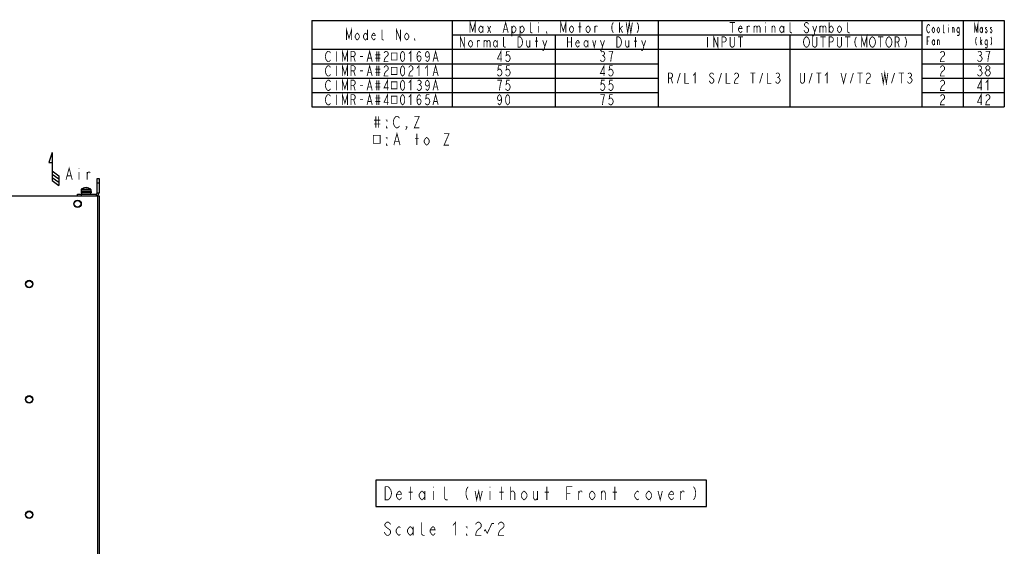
# Model space of a CAD drawing. Extents: x 28 to 410, y 33 to 287.
# Tile 35 of 35: x 171 to 410, y 159 to 287. Entities that reach past the tile are written whole.
import ezdxf

# ---------------------------------------------------------------- set-up
doc = ezdxf.new("R2010")
doc.units = 0
doc.header["$LTSCALE"] = 23.1
doc.layers.get('0').update_dxf_attribs({"linetype": 'CONTINUOUS'})
doc.layers.add('ALL_CURVE', color=7, linetype='CONTINUOUS')
doc.layers.add('ALL_NOTE', color=7, linetype='CONTINUOUS')

# ---------------------------------------------------------------- blocks, each defined once
blk = doc.blocks.new('ARROW_AIR_BL0', base_point=(179.17, 250.72))
at = {"color": 7, "linetype": 'CONTINUOUS'}
for p, q in [((178.77, 254.72), (177.97, 252.32)), ((178.77, 254.72), (178.77, 247.92)), ((177.97, 252.32), (178.77, 252.32)), ((178.77, 250.32), (180.37, 249.12)), ((178.77, 249.52), (180.37, 248.32)), ((178.77, 248.72), (180.37, 247.52)), ((180.37, 249.12), (180.37, 246.72)), ((178.77, 247.92), (180.37, 246.72))]:
    blk.add_line(p, q, dxfattribs=at)

msp = doc.modelspace()

# ---------------------------------------------------------------- linework, layer by layer
at = {"color": 2, "linetype": 'CONTINUOUS'}
for p, q in [((241.797, 286.805), (409.797, 286.805)), ((241.797, 286.805), (241.797, 265.805)), ((275.797, 286.805), (275.797, 265.805)), ((325.797, 286.805), (325.797, 265.805)), ((389.797, 286.805), (389.797, 265.805)), ((399.797, 286.805), (399.797, 265.805)), ((409.797, 286.805), (409.797, 265.805)), ((275.797, 283.305), (389.797, 283.305)), ((300.797, 283.305), (300.797, 265.805)), ((357.797, 283.305), (357.797, 265.805)), ((241.797, 279.805), (409.797, 279.805)), ((241.797, 276.305), (325.797, 276.305)), ((389.797, 276.305), (409.797, 276.305)), ((241.797, 272.805), (325.797, 272.805)), ((389.797, 272.805), (409.797, 272.805)), ((241.797, 269.305), (325.797, 269.305)), ((389.797, 269.305), (409.797, 269.305)), ((241.797, 265.805), (409.797, 265.805))]:
    msp.add_line(p, q, dxfattribs=at)
at = {"color": 7, "linetype": 'CONTINUOUS'}
for p, q in [((189.704, 244.972), (189.704, 248.412)), ((189.704, 248.412), (190.164, 248.412)), ((189.704, 247.412), (190.164, 247.412)), ((184.904, 244.212), (184.904, 244.672)), ((184.904, 244.672), (189.404, 244.672)), ((185.764, 245.292), (185.764, 244.992)), ((188.204, 245.292), (185.764, 245.292)), ((188.204, 244.992), (185.764, 244.992)), ((185.784, 245.802), (185.784, 245.292)), ((185.784, 245.802), (188.184, 245.802)), ((185.793, 245.818), (188.176, 245.818)), ((185.884, 244.992), (185.884, 244.672)), ((185.904, 244.212), (185.904, 244.672)), ((188.084, 244.992), (188.084, 244.672)), ((188.184, 245.802), (188.184, 245.292)), ((188.204, 245.292), (188.204, 244.992)), ((189.404, 244.672), (189.404, 244.212)), ((189.704, 244.972), (190.164, 244.972))]:
    msp.add_line(p, q, dxfattribs=at)
at = {"color": 3, "linetype": 'CONTINUOUS'}
for p, q in [((190.164, 248.412), (190.164, 244.972)), ((168.644, 244.212), (190.164, 244.212)), ((189.744, 244.212), (189.744, 142.612)), ((190.164, 244.212), (190.164, 142.612))]:
    msp.add_line(p, q, dxfattribs=at)
at = {"color": 2, "linetype": 'CONTINUOUS', "const_width": 0.2}
for points in [[(280.172, 283.805), (280.172, 286.305), (280.797, 284.222), (281.422, 286.305), (281.422, 283.805)], [(288.172, 283.805), (288.797, 286.305), (289.422, 283.805)], [(302.172, 283.805), (302.172, 286.305), (302.797, 284.222), (303.422, 286.305), (303.422, 283.805)], [(318.047, 286.305), (318.422, 283.805), (318.797, 286.305), (319.172, 283.805), (319.547, 286.305)], [(402.622, 283.805), (402.622, 285.805), (402.997, 284.139), (403.372, 285.805), (403.372, 283.805)], [(250.172, 282.055), (250.172, 284.555), (250.797, 282.472), (251.422, 284.555), (251.422, 282.055)], [(255.297, 284.555), (255.297, 282.055)], [(259.297, 282.055), (259.047, 282.055), (258.797, 282.264), (258.797, 284.555)], [(262.297, 282.055), (262.297, 284.555), (263.297, 282.055), (263.297, 284.555)], [(283.297, 284.43), (283.047, 284.014), (282.797, 283.805), (282.547, 284.014), (282.297, 284.43), (282.297, 284.847), (282.547, 285.264), (282.797, 285.472), (283.047, 285.264), (283.297, 284.847)], [(283.297, 285.472), (283.297, 283.805)], [(284.422, 285.472), (285.172, 283.805)], [(284.422, 283.805), (285.172, 285.472)], [(288.422, 284.639), (289.172, 284.639)], [(290.297, 284.847), (290.547, 285.264), (290.797, 285.472), (291.047, 285.264), (291.297, 284.847), (291.297, 284.43), (291.047, 284.014), (290.797, 283.805), (290.547, 283.805), (290.297, 284.43)], [(290.297, 285.472), (290.297, 282.972)], [(292.297, 284.847), (292.547, 285.264), (292.797, 285.472), (293.047, 285.264), (293.297, 284.847), (293.297, 284.43), (293.047, 284.014), (292.797, 283.805), (292.547, 283.805), (292.297, 284.43)], [(292.297, 285.472), (292.297, 282.972)], [(295.297, 283.805), (295.047, 283.805), (294.797, 284.014), (294.797, 286.305)], [(296.797, 286.305), (296.797, 286.097)], [(296.797, 285.472), (296.797, 283.805)], [(298.797, 283.805), (298.672, 283.805), (298.672, 284.014), (298.797, 283.805)], [(305.297, 284.43), (305.047, 284.014), (304.797, 283.805), (304.547, 284.014), (304.297, 284.43), (304.297, 284.847), (304.547, 285.264), (304.797, 285.472), (305.047, 285.264), (305.297, 284.847), (305.297, 284.43)], [(306.422, 285.264), (307.172, 285.264)], [(306.797, 283.805), (306.797, 286.305)], [(309.297, 284.43), (309.047, 284.014), (308.797, 283.805), (308.547, 284.014), (308.297, 284.43), (308.297, 284.847), (308.547, 285.264), (308.797, 285.472), (309.047, 285.264), (309.297, 284.847), (309.297, 284.43)], [(310.422, 283.805), (310.422, 285.472)], [(310.422, 285.055), (310.672, 285.472), (310.922, 285.472), (311.047, 285.264)], [(314.922, 286.305), (314.672, 285.889), (314.547, 285.264), (314.547, 284.847), (314.672, 284.222), (314.922, 283.805)], [(316.422, 283.805), (316.422, 286.305)], [(316.422, 284.639), (317.172, 285.472)], [(316.672, 284.847), (317.172, 283.805)], [(320.672, 286.305), (320.922, 285.889), (321.047, 285.264), (321.047, 284.847), (320.922, 284.222), (320.672, 283.805)], [(343.172, 286.305), (344.422, 286.305)], [(343.797, 286.305), (343.797, 283.805)], [(346.172, 284.222), (346.047, 284.014), (345.797, 283.805), (345.547, 284.014), (345.297, 284.43), (345.297, 284.847), (345.547, 285.264), (345.797, 285.472), (346.047, 285.264), (346.172, 284.847), (345.297, 284.847)], [(347.422, 283.805), (347.422, 285.472)], [(347.422, 285.055), (347.672, 285.472), (347.922, 285.472), (348.047, 285.264)], [(349.047, 285.472), (349.047, 283.805)], [(349.047, 285.055), (349.297, 285.472), (349.547, 285.472), (349.797, 285.055), (349.797, 283.805)], [(349.797, 285.055), (350.047, 285.472), (350.297, 285.472), (350.547, 285.055), (350.547, 283.805)], [(351.797, 286.305), (351.797, 286.097)], [(351.797, 285.472), (351.797, 283.805)], [(353.422, 283.805), (353.422, 285.472)], [(353.422, 285.055), (353.672, 285.472), (353.922, 285.472), (354.172, 285.055), (354.172, 283.805)], [(356.297, 284.43), (356.047, 284.014), (355.797, 283.805), (355.547, 284.014), (355.297, 284.43), (355.297, 284.847), (355.547, 285.264), (355.797, 285.472), (356.047, 285.264), (356.297, 284.847)], [(356.297, 285.472), (356.297, 283.805)], [(358.297, 283.805), (358.047, 283.805), (357.797, 284.014), (357.797, 286.305)], [(362.297, 285.889), (362.172, 286.097), (361.922, 286.305), (361.672, 286.305), (361.422, 286.097), (361.297, 285.889), (361.297, 285.68), (361.422, 285.472), (361.672, 285.264), (361.922, 285.055), (362.172, 284.847), (362.297, 284.639), (362.297, 284.222), (362.172, 284.014), (361.922, 283.805), (361.672, 283.805), (361.422, 284.014), (361.297, 284.222), (361.172, 284.43)], [(363.297, 285.472), (363.797, 284.014), (363.672, 283.389), (363.422, 282.972), (363.172, 282.972)], [(363.797, 284.014), (364.297, 285.472)], [(365.047, 285.472), (365.047, 283.805)], [(365.047, 285.055), (365.297, 285.472), (365.547, 285.472), (365.797, 285.055), (365.797, 283.805)], [(365.797, 285.055), (366.047, 285.472), (366.297, 285.472), (366.547, 285.055), (366.547, 283.805)], [(367.297, 286.305), (367.297, 283.805)], [(367.297, 284.847), (367.547, 285.264), (367.797, 285.472), (368.047, 285.264), (368.297, 284.847), (368.297, 284.43), (368.047, 284.014), (367.797, 283.805), (367.547, 284.014), (367.297, 284.43)], [(370.297, 284.43), (370.047, 284.014), (369.797, 283.805), (369.547, 284.014), (369.297, 284.43), (369.297, 284.847), (369.547, 285.264), (369.797, 285.472), (370.047, 285.264), (370.297, 284.847), (370.297, 284.43)], [(372.297, 283.805), (372.047, 283.805), (371.797, 284.014), (371.797, 286.305)], [(391.697, 284.139), (391.622, 283.972), (391.472, 283.805), (391.322, 283.805), (391.172, 283.972), (391.097, 284.139), (391.022, 284.305), (390.947, 284.805), (391.022, 285.305), (391.097, 285.472), (391.172, 285.639), (391.322, 285.805), (391.472, 285.805), (391.622, 285.639), (391.697, 285.472)], [(392.897, 284.305), (392.747, 283.972), (392.597, 283.805), (392.447, 283.972), (392.297, 284.305), (392.297, 284.639), (392.447, 284.972), (392.597, 285.139), (392.747, 284.972), (392.897, 284.639), (392.897, 284.305)], [(394.097, 284.305), (393.947, 283.972), (393.797, 283.805), (393.647, 283.972), (393.497, 284.305), (393.497, 284.639), (393.647, 284.972), (393.797, 285.139), (393.947, 284.972), (394.097, 284.639), (394.097, 284.305)], [(395.297, 283.805), (395.147, 283.805), (394.997, 283.972), (394.997, 285.805)], [(396.197, 285.805), (396.197, 285.639)], [(396.197, 285.139), (396.197, 283.805)], [(397.172, 283.805), (397.172, 285.139)], [(397.172, 284.805), (397.322, 285.139), (397.472, 285.139), (397.622, 284.805), (397.622, 283.805)], [(398.897, 284.305), (398.747, 283.972), (398.597, 283.805), (398.447, 283.972), (398.297, 284.305), (398.297, 284.639), (398.447, 284.972), (398.597, 285.139), (398.747, 284.972), (398.897, 284.639)], [(398.897, 285.139), (398.897, 283.639), (398.822, 283.305), (398.747, 283.139), (398.447, 283.139), (398.372, 283.305)], [(404.497, 284.305), (404.347, 283.972), (404.197, 283.805), (404.047, 283.972), (403.897, 284.305), (403.897, 284.639), (404.047, 284.972), (404.197, 285.139), (404.347, 284.972), (404.497, 284.639)], [(404.497, 285.139), (404.497, 283.805)], [(405.547, 284.972), (405.472, 285.139), (405.322, 285.139), (405.247, 284.972), (405.247, 284.805), (405.397, 284.639), (405.547, 284.472), (405.622, 284.305), (405.622, 284.139), (405.547, 283.972), (405.472, 283.805), (405.322, 283.805), (405.247, 283.972), (405.172, 284.139)], [(406.747, 284.972), (406.672, 285.139), (406.522, 285.139), (406.447, 284.972), (406.447, 284.805), (406.597, 284.639), (406.747, 284.472), (406.822, 284.305), (406.822, 284.139), (406.747, 283.972), (406.672, 283.805), (406.522, 283.805), (406.447, 283.972), (406.372, 284.139)], [(253.297, 282.68), (253.047, 282.264), (252.797, 282.055), (252.547, 282.264), (252.297, 282.68), (252.297, 283.097), (252.547, 283.514), (252.797, 283.722), (253.047, 283.514), (253.297, 283.097), (253.297, 282.68)], [(255.297, 282.68), (255.047, 282.264), (254.797, 282.055), (254.547, 282.264), (254.297, 282.68), (254.297, 283.097), (254.547, 283.514), (254.797, 283.722), (255.047, 283.514), (255.297, 283.097)], [(257.172, 282.472), (257.047, 282.264), (256.797, 282.055), (256.547, 282.264), (256.297, 282.68), (256.297, 283.097), (256.547, 283.514), (256.797, 283.722), (257.047, 283.514), (257.172, 283.097), (256.297, 283.097)], [(265.297, 282.68), (265.047, 282.264), (264.797, 282.055), (264.547, 282.264), (264.297, 282.68), (264.297, 283.097), (264.547, 283.514), (264.797, 283.722), (265.047, 283.514), (265.297, 283.097), (265.297, 282.68)], [(266.797, 282.055), (266.672, 282.055), (266.672, 282.264), (266.797, 282.055)], [(277.797, 280.305), (277.797, 282.805), (278.797, 280.305), (278.797, 282.805)], [(280.797, 280.93), (280.547, 280.514), (280.297, 280.305), (280.047, 280.514), (279.797, 280.93), (279.797, 281.347), (280.047, 281.764), (280.297, 281.972), (280.547, 281.764), (280.797, 281.347), (280.797, 280.93)], [(281.922, 280.305), (281.922, 281.972)], [(281.922, 281.555), (282.172, 281.972), (282.422, 281.972), (282.547, 281.764)], [(283.547, 281.972), (283.547, 280.305)], [(283.547, 281.555), (283.797, 281.972), (284.047, 281.972), (284.297, 281.555), (284.297, 280.305)], [(284.297, 281.555), (284.547, 281.972), (284.797, 281.972), (285.047, 281.555), (285.047, 280.305)], [(286.797, 280.93), (286.547, 280.514), (286.297, 280.305), (286.047, 280.514), (285.797, 280.93), (285.797, 281.347), (286.047, 281.764), (286.297, 281.972), (286.547, 281.764), (286.797, 281.347)], [(286.797, 281.972), (286.797, 280.305)], [(288.797, 280.305), (288.547, 280.305), (288.297, 280.514), (288.297, 282.805)], [(291.797, 282.805), (292.297, 282.805), (292.547, 282.597), (292.672, 282.389), (292.797, 282.18), (292.922, 281.555), (292.797, 280.93), (292.672, 280.722), (292.547, 280.514), (292.297, 280.305), (291.797, 280.305), (291.797, 282.805)], [(293.922, 281.972), (293.922, 280.722), (294.172, 280.305), (294.422, 280.305), (294.672, 280.722)], [(294.672, 281.972), (294.672, 280.305)], [(296.297, 280.305), (296.297, 282.805)], [(297.797, 281.972), (298.297, 280.514), (298.172, 279.889), (297.922, 279.472), (297.672, 279.472)], [(298.297, 280.514), (298.797, 281.972)], [(303.797, 282.805), (303.797, 280.305)], [(304.797, 282.805), (304.797, 280.305)], [(306.672, 280.722), (306.547, 280.514), (306.297, 280.305), (306.047, 280.514), (305.797, 280.93), (305.797, 281.347), (306.047, 281.764), (306.297, 281.972), (306.547, 281.764), (306.672, 281.347), (305.797, 281.347)], [(308.797, 280.93), (308.547, 280.514), (308.297, 280.305), (308.047, 280.514), (307.797, 280.93), (307.797, 281.347), (308.047, 281.764), (308.297, 281.972), (308.547, 281.764), (308.797, 281.347)], [(308.797, 281.972), (308.797, 280.305)], [(309.922, 281.972), (310.297, 280.305), (310.672, 281.972)], [(311.797, 281.972), (312.297, 280.514), (312.172, 279.889), (311.922, 279.472), (311.672, 279.472)], [(312.297, 280.514), (312.797, 281.972)], [(315.797, 282.805), (316.297, 282.805), (316.547, 282.597), (316.672, 282.389), (316.797, 282.18), (316.922, 281.555), (316.797, 280.93), (316.672, 280.722), (316.547, 280.514), (316.297, 280.305), (315.797, 280.305), (315.797, 282.805)], [(317.922, 281.972), (317.922, 280.722), (318.172, 280.305), (318.422, 280.305), (318.672, 280.722)], [(318.672, 281.972), (318.672, 280.305)], [(320.297, 280.305), (320.297, 282.805)], [(321.797, 281.972), (322.297, 280.514), (322.172, 279.889), (321.922, 279.472), (321.672, 279.472)], [(322.297, 280.514), (322.797, 281.972)], [(337.797, 282.805), (337.797, 280.305)], [(339.297, 280.305), (339.297, 282.805), (340.297, 280.305), (340.297, 282.805)], [(341.297, 280.305), (341.297, 282.805), (341.922, 282.805), (342.172, 282.597), (342.297, 282.389), (342.297, 281.972), (342.172, 281.764), (341.922, 281.555), (341.297, 281.555)], [(344.297, 282.805), (344.297, 280.722), (344.172, 280.514), (343.922, 280.305), (343.672, 280.305), (343.422, 280.514), (343.297, 280.722), (343.297, 282.805)], [(345.172, 282.805), (346.422, 282.805)], [(345.797, 282.805), (345.797, 280.305)], [(362.297, 280.722), (362.172, 280.514), (361.922, 280.305), (361.672, 280.305), (361.422, 280.514), (361.297, 280.722), (361.172, 280.93), (361.047, 281.555), (361.172, 282.18), (361.297, 282.389), (361.422, 282.597), (361.672, 282.805), (361.922, 282.805), (362.172, 282.597), (362.297, 282.389), (362.422, 282.18), (362.547, 281.555), (362.422, 280.93), (362.297, 280.722)], [(364.297, 282.805), (364.297, 280.722), (364.172, 280.514), (363.922, 280.305), (363.672, 280.305), (363.422, 280.514), (363.297, 280.722), (363.297, 282.805)], [(365.172, 282.805), (366.422, 282.805)], [(365.797, 282.805), (365.797, 280.305)], [(367.297, 280.305), (367.297, 282.805), (367.922, 282.805), (368.172, 282.597), (368.297, 282.389), (368.297, 281.972), (368.172, 281.764), (367.922, 281.555), (367.297, 281.555)], [(370.297, 282.805), (370.297, 280.722), (370.172, 280.514), (369.922, 280.305), (369.672, 280.305), (369.422, 280.514), (369.297, 280.722), (369.297, 282.805)], [(371.172, 282.805), (372.422, 282.805)], [(371.797, 282.805), (371.797, 280.305)], [(373.922, 282.805), (373.672, 282.389), (373.547, 281.764), (373.547, 281.347), (373.672, 280.722), (373.922, 280.305)], [(375.172, 280.305), (375.172, 282.805), (375.797, 280.722), (376.422, 282.805), (376.422, 280.305)], [(378.297, 280.722), (378.172, 280.514), (377.922, 280.305), (377.672, 280.305), (377.422, 280.514), (377.297, 280.722), (377.172, 280.93), (377.047, 281.555), (377.172, 282.18), (377.297, 282.389), (377.422, 282.597), (377.672, 282.805), (377.922, 282.805), (378.172, 282.597), (378.297, 282.389), (378.422, 282.18), (378.547, 281.555), (378.422, 280.93), (378.297, 280.722)], [(379.172, 282.805), (380.422, 282.805)], [(379.797, 282.805), (379.797, 280.305)], [(382.297, 280.722), (382.172, 280.514), (381.922, 280.305), (381.672, 280.305), (381.422, 280.514), (381.297, 280.722), (381.172, 280.93), (381.047, 281.555), (381.172, 282.18), (381.297, 282.389), (381.422, 282.597), (381.672, 282.805), (381.922, 282.805), (382.172, 282.597), (382.297, 282.389), (382.422, 282.18), (382.547, 281.555), (382.422, 280.93), (382.297, 280.722)], [(383.297, 280.305), (383.297, 282.805), (383.922, 282.805), (384.172, 282.597), (384.297, 282.389), (384.297, 281.972), (384.172, 281.764), (383.922, 281.555), (383.297, 281.555)], [(385.672, 282.805), (385.922, 282.389), (386.047, 281.764), (386.047, 281.347), (385.922, 280.722), (385.672, 280.305)], [(391.097, 280.805), (391.097, 282.805), (391.697, 282.805)], [(392.897, 281.305), (392.747, 280.972), (392.597, 280.805), (392.447, 280.972), (392.297, 281.305), (392.297, 281.639), (392.447, 281.972), (392.597, 282.139), (392.747, 281.972), (392.897, 281.639)], [(392.897, 282.139), (392.897, 280.805)], [(393.572, 280.805), (393.572, 282.139)], [(393.572, 281.805), (393.722, 282.139), (393.872, 282.139), (394.022, 281.805), (394.022, 280.805)], [(403.072, 282.805), (402.922, 282.472), (402.847, 281.972), (402.847, 281.639), (402.922, 281.139), (403.072, 280.805)], [(403.972, 280.805), (403.972, 282.805)], [(403.972, 281.472), (404.422, 282.139)], [(405.697, 281.305), (405.547, 280.972), (405.397, 280.805), (405.247, 280.972), (405.097, 281.305), (405.097, 281.639), (405.247, 281.972), (405.397, 282.139), (405.547, 281.972), (405.697, 281.639)], [(405.697, 282.139), (405.697, 280.639), (405.622, 280.305), (405.547, 280.139), (405.247, 280.139), (405.172, 280.305)], [(406.522, 282.805), (406.672, 282.472), (406.747, 281.972), (406.747, 281.639), (406.672, 281.139), (406.522, 280.805)], [(249.172, 276.805), (249.172, 279.305), (249.797, 277.222), (250.422, 279.305), (250.422, 276.805)], [(255.172, 276.805), (255.797, 279.305), (256.422, 276.805)], [(265.297, 278.68), (265.797, 279.305), (265.797, 276.805)], [(271.172, 276.805), (271.797, 279.305), (272.422, 276.805)], [(287.672, 276.805), (287.672, 279.305), (286.797, 277.43), (287.922, 277.43)], [(295.922, 281.764), (296.672, 281.764)], [(303.797, 281.555), (304.797, 281.555)], [(319.922, 281.764), (320.672, 281.764)], [(383.922, 281.555), (384.297, 280.305)], [(391.097, 281.805), (391.472, 281.805)], [(404.122, 281.639), (404.422, 280.805)], [(246.297, 277.222), (246.172, 277.014), (245.922, 276.805), (245.672, 276.805), (245.422, 277.014), (245.297, 277.222), (245.172, 277.43), (245.047, 278.055), (245.172, 278.68), (245.297, 278.889), (245.422, 279.097), (245.672, 279.305), (245.922, 279.305), (246.172, 279.097), (246.297, 278.889)], [(247.797, 279.305), (247.797, 276.805)], [(251.297, 276.805), (251.297, 279.305), (251.922, 279.305), (252.172, 279.097), (252.297, 278.889), (252.297, 278.472), (252.172, 278.264), (251.922, 278.055), (251.297, 278.055)], [(251.922, 278.055), (252.297, 276.805)], [(253.422, 278.055), (254.172, 278.055)], [(255.422, 277.639), (256.172, 277.639)], [(257.172, 278.472), (258.422, 278.472)], [(257.172, 277.639), (258.422, 277.639)], [(257.547, 279.305), (257.547, 276.805)], [(258.047, 279.305), (258.047, 276.805)], [(259.297, 278.889), (259.422, 279.097), (259.672, 279.305), (259.922, 279.305), (260.172, 279.097), (260.297, 278.889), (260.297, 278.472), (260.172, 278.264), (259.922, 278.055), (259.672, 277.847), (259.422, 277.43), (259.297, 276.805), (260.297, 276.805)], [(261.047, 278.915), (261.047, 277.196), (262.422, 277.196), (262.422, 278.915), (261.047, 278.915)], [(263.797, 276.805), (263.547, 277.014), (263.422, 277.222), (263.297, 277.639), (263.297, 278.472), (263.422, 278.889), (263.547, 279.097), (263.797, 279.305), (264.047, 279.097), (264.172, 278.889), (264.297, 278.472), (264.297, 277.639), (264.172, 277.222), (264.047, 277.014), (263.797, 276.805)], [(267.297, 277.639), (267.422, 278.055), (267.797, 278.264), (268.172, 278.055), (268.297, 277.639), (268.172, 277.222), (268.047, 277.014), (267.797, 276.805), (267.547, 277.014), (267.422, 277.222), (267.297, 277.639), (267.297, 278.472), (267.422, 278.889), (267.547, 279.097), (267.797, 279.305), (268.047, 279.097), (268.172, 278.889)], [(270.297, 278.472), (270.172, 278.055), (269.797, 277.847), (269.422, 278.055), (269.297, 278.472), (269.422, 278.889), (269.547, 279.097), (269.797, 279.305), (270.047, 279.097), (270.172, 278.889), (270.297, 278.472), (270.297, 277.639), (270.172, 277.222), (270.047, 277.014), (269.797, 276.805), (269.547, 277.014), (269.422, 277.222)], [(271.422, 277.639), (272.172, 277.639)], [(289.797, 279.305), (289.047, 279.305), (288.922, 278.264), (289.172, 278.472), (289.422, 278.472), (289.672, 278.264), (289.797, 278.055), (289.922, 277.639), (289.797, 277.222), (289.672, 277.014), (289.422, 276.805), (289.172, 276.805), (288.922, 277.014), (288.797, 277.222)], [(311.922, 279.097), (312.172, 279.305), (312.422, 279.305), (312.672, 279.097), (312.797, 278.889), (312.797, 278.68), (312.672, 278.472), (312.422, 278.264), (312.672, 278.055), (312.797, 277.847), (312.922, 277.639), (312.922, 277.43), (312.797, 277.222), (312.672, 277.014), (312.422, 276.805), (312.172, 276.805), (311.922, 277.014), (311.797, 277.222)], [(312.172, 278.264), (312.422, 278.264)], [(314.297, 276.805), (314.422, 277.847), (314.547, 278.472), (314.672, 278.889), (314.797, 279.305), (313.797, 279.305)], [(394.297, 278.889), (394.422, 279.097), (394.672, 279.305), (394.922, 279.305), (395.172, 279.097), (395.297, 278.889), (395.297, 278.472), (395.172, 278.264), (394.922, 278.055), (394.672, 277.847), (394.422, 277.43), (394.297, 276.805), (395.297, 276.805)], [(403.422, 279.097), (403.672, 279.305), (403.922, 279.305), (404.172, 279.097), (404.297, 278.889), (404.297, 278.68), (404.172, 278.472), (403.922, 278.264), (404.172, 278.055), (404.297, 277.847), (404.422, 277.639), (404.422, 277.43), (404.297, 277.222), (404.172, 277.014), (403.922, 276.805), (403.672, 276.805), (403.422, 277.014), (403.297, 277.222)], [(403.672, 278.264), (403.922, 278.264)], [(405.797, 276.805), (405.922, 277.847), (406.047, 278.472), (406.172, 278.889), (406.297, 279.305), (405.297, 279.305)], [(246.297, 273.722), (246.172, 273.514), (245.922, 273.305), (245.672, 273.305), (245.422, 273.514), (245.297, 273.722), (245.172, 273.93), (245.047, 274.555), (245.172, 275.18), (245.297, 275.389), (245.422, 275.597), (245.672, 275.805), (245.922, 275.805), (246.172, 275.597), (246.297, 275.389)], [(247.797, 275.805), (247.797, 273.305)], [(249.172, 273.305), (249.172, 275.805), (249.797, 273.722), (250.422, 275.805), (250.422, 273.305)], [(251.297, 273.305), (251.297, 275.805), (251.922, 275.805), (252.172, 275.597), (252.297, 275.389), (252.297, 274.972), (252.172, 274.764), (251.922, 274.555), (251.297, 274.555)], [(255.172, 273.305), (255.797, 275.805), (256.422, 273.305)], [(257.172, 274.972), (258.422, 274.972)], [(257.547, 275.805), (257.547, 273.305)], [(258.047, 275.805), (258.047, 273.305)], [(259.297, 275.389), (259.422, 275.597), (259.672, 275.805), (259.922, 275.805), (260.172, 275.597), (260.297, 275.389), (260.297, 274.972), (260.172, 274.764), (259.922, 274.555), (259.672, 274.347), (259.422, 273.93), (259.297, 273.305), (260.297, 273.305)], [(261.047, 275.415), (261.047, 273.696), (262.422, 273.696), (262.422, 275.415), (261.047, 275.415)], [(263.797, 273.305), (263.547, 273.514), (263.422, 273.722), (263.297, 274.139), (263.297, 274.972), (263.422, 275.389), (263.547, 275.597), (263.797, 275.805), (264.047, 275.597), (264.172, 275.389), (264.297, 274.972), (264.297, 274.139), (264.172, 273.722), (264.047, 273.514), (263.797, 273.305)], [(265.297, 275.389), (265.422, 275.597), (265.672, 275.805), (265.922, 275.805), (266.172, 275.597), (266.297, 275.389), (266.297, 274.972), (266.172, 274.764), (265.922, 274.555), (265.672, 274.347), (265.422, 273.93), (265.297, 273.305), (266.297, 273.305)], [(267.297, 275.18), (267.797, 275.805), (267.797, 273.305)], [(269.297, 275.18), (269.797, 275.805), (269.797, 273.305)], [(271.172, 273.305), (271.797, 275.805), (272.422, 273.305)], [(287.797, 275.805), (287.047, 275.805), (286.922, 274.764), (287.172, 274.972), (287.422, 274.972), (287.672, 274.764), (287.797, 274.555), (287.922, 274.139), (287.797, 273.722), (287.672, 273.514), (287.422, 273.305), (287.172, 273.305), (286.922, 273.514), (286.797, 273.722)], [(289.797, 275.805), (289.047, 275.805), (288.922, 274.764), (289.172, 274.972), (289.422, 274.972), (289.672, 274.764), (289.797, 274.555), (289.922, 274.139), (289.797, 273.722), (289.672, 273.514), (289.422, 273.305), (289.172, 273.305), (288.922, 273.514), (288.797, 273.722)], [(312.672, 273.305), (312.672, 275.805), (311.797, 273.93), (312.922, 273.93)], [(314.797, 275.805), (314.047, 275.805), (313.922, 274.764), (314.172, 274.972), (314.422, 274.972), (314.672, 274.764), (314.797, 274.555), (314.922, 274.139), (314.797, 273.722), (314.672, 273.514), (314.422, 273.305), (314.172, 273.305), (313.922, 273.514), (313.797, 273.722)], [(394.297, 275.389), (394.422, 275.597), (394.672, 275.805), (394.922, 275.805), (395.172, 275.597), (395.297, 275.389), (395.297, 274.972), (395.172, 274.764), (394.922, 274.555), (394.672, 274.347), (394.422, 273.93), (394.297, 273.305), (395.297, 273.305)], [(403.422, 275.597), (403.672, 275.805), (403.922, 275.805), (404.172, 275.597), (404.297, 275.389), (404.297, 275.18), (404.172, 274.972), (403.922, 274.764), (404.172, 274.555), (404.297, 274.347), (404.422, 274.139), (404.422, 273.93), (404.297, 273.722), (404.172, 273.514), (403.922, 273.305), (403.672, 273.305), (403.422, 273.514), (403.297, 273.722)], [(403.672, 274.764), (403.922, 274.764)], [(405.672, 273.305), (405.422, 273.514), (405.297, 273.722), (405.172, 273.93), (405.172, 274.139), (405.297, 274.347), (405.422, 274.555), (405.672, 274.764), (405.922, 274.764), (406.172, 274.555), (406.297, 274.347), (406.422, 274.139), (406.422, 273.93), (406.297, 273.722), (406.172, 273.514), (405.922, 273.305), (405.672, 273.305)], [(405.672, 274.764), (405.422, 274.972), (405.297, 275.18), (405.297, 275.389), (405.422, 275.597), (405.672, 275.805), (405.922, 275.805), (406.172, 275.597), (406.297, 275.389), (406.297, 275.18), (406.172, 274.972), (405.922, 274.764)], [(246.297, 270.222), (246.172, 270.014), (245.922, 269.805), (245.672, 269.805), (245.422, 270.014), (245.297, 270.222), (245.172, 270.43), (245.047, 271.055), (245.172, 271.68), (245.297, 271.889), (245.422, 272.097), (245.672, 272.305), (245.922, 272.305), (246.172, 272.097), (246.297, 271.889)], [(247.797, 272.305), (247.797, 269.805)], [(249.172, 269.805), (249.172, 272.305), (249.797, 270.222), (250.422, 272.305), (250.422, 269.805)], [(251.297, 269.805), (251.297, 272.305), (251.922, 272.305), (252.172, 272.097), (252.297, 271.889), (252.297, 271.472), (252.172, 271.264), (251.922, 271.055), (251.297, 271.055)], [(251.922, 274.555), (252.297, 273.305)], [(253.422, 274.555), (254.172, 274.555)], [(255.172, 269.805), (255.797, 272.305), (256.422, 269.805)], [(255.422, 274.139), (256.172, 274.139)], [(257.172, 274.139), (258.422, 274.139)], [(257.547, 272.305), (257.547, 269.805)], [(258.047, 272.305), (258.047, 269.805)], [(260.172, 269.805), (260.172, 272.305), (259.297, 270.43), (260.422, 270.43)], [(263.797, 269.805), (263.547, 270.014), (263.422, 270.222), (263.297, 270.639), (263.297, 271.472), (263.422, 271.889), (263.547, 272.097), (263.797, 272.305), (264.047, 272.097), (264.172, 271.889), (264.297, 271.472), (264.297, 270.639), (264.172, 270.222), (264.047, 270.014), (263.797, 269.805)], [(265.297, 271.68), (265.797, 272.305), (265.797, 269.805)], [(267.422, 272.097), (267.672, 272.305), (267.922, 272.305), (268.172, 272.097), (268.297, 271.889), (268.297, 271.68), (268.172, 271.472), (267.922, 271.264), (268.172, 271.055), (268.297, 270.847), (268.422, 270.639), (268.422, 270.43), (268.297, 270.222), (268.172, 270.014), (267.922, 269.805), (267.672, 269.805), (267.422, 270.014), (267.297, 270.222)], [(270.297, 271.472), (270.172, 271.055), (269.797, 270.847), (269.422, 271.055), (269.297, 271.472), (269.422, 271.889), (269.547, 272.097), (269.797, 272.305), (270.047, 272.097), (270.172, 271.889), (270.297, 271.472), (270.297, 270.639), (270.172, 270.222), (270.047, 270.014), (269.797, 269.805), (269.547, 270.014), (269.422, 270.222)], [(271.172, 269.805), (271.797, 272.305), (272.422, 269.805)], [(271.422, 274.139), (272.172, 274.139)], [(287.297, 269.805), (287.422, 270.847), (287.547, 271.472), (287.672, 271.889), (287.797, 272.305), (286.797, 272.305)], [(289.797, 272.305), (289.047, 272.305), (288.922, 271.264), (289.172, 271.472), (289.422, 271.472), (289.672, 271.264), (289.797, 271.055), (289.922, 270.639), (289.797, 270.222), (289.672, 270.014), (289.422, 269.805), (289.172, 269.805), (288.922, 270.014), (288.797, 270.222)], [(312.797, 272.305), (312.047, 272.305), (311.922, 271.264), (312.172, 271.472), (312.422, 271.472), (312.672, 271.264), (312.797, 271.055), (312.922, 270.639), (312.797, 270.222), (312.672, 270.014), (312.422, 269.805), (312.172, 269.805), (311.922, 270.014), (311.797, 270.222)], [(314.797, 272.305), (314.047, 272.305), (313.922, 271.264), (314.172, 271.472), (314.422, 271.472), (314.672, 271.264), (314.797, 271.055), (314.922, 270.639), (314.797, 270.222), (314.672, 270.014), (314.422, 269.805), (314.172, 269.805), (313.922, 270.014), (313.797, 270.222)], [(328.297, 271.555), (328.297, 274.055), (328.922, 274.055), (329.172, 273.847), (329.297, 273.639), (329.297, 273.222), (329.172, 273.014), (328.922, 272.805), (328.297, 272.805)], [(328.922, 272.805), (329.297, 271.555)], [(330.422, 271.555), (331.172, 274.055)], [(332.297, 274.055), (332.297, 271.555), (333.297, 271.555)], [(334.297, 273.43), (334.797, 274.055), (334.797, 271.555)], [(339.297, 273.639), (339.172, 273.847), (338.922, 274.055), (338.672, 274.055), (338.422, 273.847), (338.297, 273.639), (338.297, 273.43), (338.422, 273.222), (338.672, 273.014), (338.922, 272.805), (339.172, 272.597), (339.297, 272.389), (339.297, 271.972), (339.172, 271.764), (338.922, 271.555), (338.672, 271.555), (338.422, 271.764), (338.297, 271.972), (338.172, 272.18)], [(340.422, 271.555), (341.172, 274.055)], [(342.297, 274.055), (342.297, 271.555), (343.297, 271.555)], [(344.297, 273.639), (344.422, 273.847), (344.672, 274.055), (344.922, 274.055), (345.172, 273.847), (345.297, 273.639), (345.297, 273.222), (345.172, 273.014), (344.922, 272.805), (344.672, 272.597), (344.422, 272.18), (344.297, 271.555), (345.297, 271.555)], [(348.172, 274.055), (349.422, 274.055)], [(348.797, 274.055), (348.797, 271.555)], [(350.422, 271.555), (351.172, 274.055)], [(352.297, 274.055), (352.297, 271.555), (353.297, 271.555)], [(354.422, 273.847), (354.672, 274.055), (354.922, 274.055), (355.172, 273.847), (355.297, 273.639), (355.297, 273.43), (355.172, 273.222), (354.922, 273.014), (355.172, 272.805), (355.297, 272.597), (355.422, 272.389), (355.422, 272.18), (355.297, 271.972), (355.172, 271.764), (354.922, 271.555), (354.672, 271.555), (354.422, 271.764), (354.297, 271.972)], [(354.672, 273.014), (354.922, 273.014)], [(361.297, 274.055), (361.297, 271.972), (361.172, 271.764), (360.922, 271.555), (360.672, 271.555), (360.422, 271.764), (360.297, 271.972), (360.297, 274.055)], [(362.422, 271.555), (363.172, 274.055)], [(364.172, 274.055), (365.422, 274.055)], [(364.797, 274.055), (364.797, 271.555)], [(366.297, 273.43), (366.797, 274.055), (366.797, 271.555)], [(370.172, 274.055), (370.797, 271.555), (371.422, 274.055)], [(372.422, 271.555), (373.172, 274.055)], [(374.172, 274.055), (375.422, 274.055)], [(374.797, 274.055), (374.797, 271.555)], [(376.297, 273.639), (376.422, 273.847), (376.672, 274.055), (376.922, 274.055), (377.172, 273.847), (377.297, 273.639), (377.297, 273.222), (377.172, 273.014), (376.922, 272.805), (376.672, 272.597), (376.422, 272.18), (376.297, 271.555), (377.297, 271.555)], [(380.047, 274.055), (380.422, 271.555), (380.797, 274.055), (381.172, 271.555), (381.547, 274.055)], [(382.422, 271.555), (383.172, 274.055)], [(384.172, 274.055), (385.422, 274.055)], [(384.797, 274.055), (384.797, 271.555)], [(386.422, 273.847), (386.672, 274.055), (386.922, 274.055), (387.172, 273.847), (387.297, 273.639), (387.297, 273.43), (387.172, 273.222), (386.922, 273.014), (387.172, 272.805), (387.297, 272.597), (387.422, 272.389), (387.422, 272.18), (387.297, 271.972), (387.172, 271.764), (386.922, 271.555), (386.672, 271.555), (386.422, 271.764), (386.297, 271.972)], [(386.672, 273.014), (386.922, 273.014)], [(394.297, 271.889), (394.422, 272.097), (394.672, 272.305), (394.922, 272.305), (395.172, 272.097), (395.297, 271.889), (395.297, 271.472), (395.172, 271.264), (394.922, 271.055), (394.672, 270.847), (394.422, 270.43), (394.297, 269.805), (395.297, 269.805)], [(404.172, 269.805), (404.172, 272.305), (403.297, 270.43), (404.422, 270.43)], [(405.297, 271.68), (405.797, 272.305), (405.797, 269.805)], [(251.922, 271.055), (252.297, 269.805)], [(253.422, 271.055), (254.172, 271.055)], [(255.422, 270.639), (256.172, 270.639)], [(257.172, 271.472), (258.422, 271.472)], [(257.172, 270.639), (258.422, 270.639)], [(261.047, 271.915), (261.047, 270.196), (262.422, 270.196), (262.422, 271.915), (261.047, 271.915)], [(267.672, 271.264), (267.922, 271.264)], [(271.422, 270.639), (272.172, 270.639)], [(246.297, 266.722), (246.172, 266.514), (245.922, 266.305), (245.672, 266.305), (245.422, 266.514), (245.297, 266.722), (245.172, 266.93), (245.047, 267.555), (245.172, 268.18), (245.297, 268.389), (245.422, 268.597), (245.672, 268.805), (245.922, 268.805), (246.172, 268.597), (246.297, 268.389)], [(247.797, 268.805), (247.797, 266.305)], [(249.172, 266.305), (249.172, 268.805), (249.797, 266.722), (250.422, 268.805), (250.422, 266.305)], [(251.297, 266.305), (251.297, 268.805), (251.922, 268.805), (252.172, 268.597), (252.297, 268.389), (252.297, 267.972), (252.172, 267.764), (251.922, 267.555), (251.297, 267.555)], [(251.922, 267.555), (252.297, 266.305)], [(253.422, 267.555), (254.172, 267.555)], [(255.172, 266.305), (255.797, 268.805), (256.422, 266.305)], [(257.172, 267.972), (258.422, 267.972)], [(257.547, 268.805), (257.547, 266.305)], [(258.047, 268.805), (258.047, 266.305)], [(260.172, 266.305), (260.172, 268.805), (259.297, 266.93), (260.422, 266.93)], [(261.047, 268.415), (261.047, 266.696), (262.422, 266.696), (262.422, 268.415), (261.047, 268.415)], [(263.797, 266.305), (263.547, 266.514), (263.422, 266.722), (263.297, 267.139), (263.297, 267.972), (263.422, 268.389), (263.547, 268.597), (263.797, 268.805), (264.047, 268.597), (264.172, 268.389), (264.297, 267.972), (264.297, 267.139), (264.172, 266.722), (264.047, 266.514), (263.797, 266.305)], [(265.297, 268.18), (265.797, 268.805), (265.797, 266.305)], [(267.297, 267.139), (267.422, 267.555), (267.797, 267.764), (268.172, 267.555), (268.297, 267.139), (268.172, 266.722), (268.047, 266.514), (267.797, 266.305), (267.547, 266.514), (267.422, 266.722), (267.297, 267.139), (267.297, 267.972), (267.422, 268.389), (267.547, 268.597), (267.797, 268.805), (268.047, 268.597), (268.172, 268.389)], [(270.297, 268.805), (269.547, 268.805), (269.422, 267.764), (269.672, 267.972), (269.922, 267.972), (270.172, 267.764), (270.297, 267.555), (270.422, 267.139), (270.297, 266.722), (270.172, 266.514), (269.922, 266.305), (269.672, 266.305), (269.422, 266.514), (269.297, 266.722)], [(271.172, 266.305), (271.797, 268.805), (272.422, 266.305)], [(287.797, 267.972), (287.672, 267.555), (287.297, 267.347), (286.922, 267.555), (286.797, 267.972), (286.922, 268.389), (287.047, 268.597), (287.297, 268.805), (287.547, 268.597), (287.672, 268.389), (287.797, 267.972), (287.797, 267.139), (287.672, 266.722), (287.547, 266.514), (287.297, 266.305), (287.047, 266.514), (286.922, 266.722)], [(289.297, 266.305), (289.047, 266.514), (288.922, 266.722), (288.797, 267.139), (288.797, 267.972), (288.922, 268.389), (289.047, 268.597), (289.297, 268.805), (289.547, 268.597), (289.672, 268.389), (289.797, 267.972), (289.797, 267.139), (289.672, 266.722), (289.547, 266.514), (289.297, 266.305)], [(312.297, 266.305), (312.422, 267.347), (312.547, 267.972), (312.672, 268.389), (312.797, 268.805), (311.797, 268.805)], [(314.797, 268.805), (314.047, 268.805), (313.922, 267.764), (314.172, 267.972), (314.422, 267.972), (314.672, 267.764), (314.797, 267.555), (314.922, 267.139), (314.797, 266.722), (314.672, 266.514), (314.422, 266.305), (314.172, 266.305), (313.922, 266.514), (313.797, 266.722)], [(394.297, 268.389), (394.422, 268.597), (394.672, 268.805), (394.922, 268.805), (395.172, 268.597), (395.297, 268.389), (395.297, 267.972), (395.172, 267.764), (394.922, 267.555), (394.672, 267.347), (394.422, 266.93), (394.297, 266.305), (395.297, 266.305)], [(404.172, 266.305), (404.172, 268.805), (403.297, 266.93), (404.422, 266.93)], [(405.297, 268.389), (405.422, 268.597), (405.672, 268.805), (405.922, 268.805), (406.172, 268.597), (406.297, 268.389), (406.297, 267.972), (406.172, 267.764), (405.922, 267.555), (405.672, 267.347), (405.422, 266.93), (405.297, 266.305), (406.297, 266.305)], [(255.422, 267.139), (256.172, 267.139)], [(257.172, 267.139), (258.422, 267.139)], [(271.422, 267.139), (272.172, 267.139)]]:
    msp.add_lwpolyline(points, dxfattribs=at)
at = {"color": 3, "linetype": 'CONTINUOUS'}
for centre in [(184.924, 242.292), (173.184, 222.812), (173.184, 194.812), (173.184, 166.812)]:
    msp.add_circle(centre, 0.915, dxfattribs=at)
at = {"color": 7, "linetype": 'CONTINUOUS'}
for centre in [(184.924, 242.292), (173.184, 222.812), (173.184, 194.812), (173.184, 166.812)]:
    msp.add_circle(centre, 0.8, dxfattribs=at)
for centre, radius, start, end in [((186.984, 244.212), 2, 53.41893, 126.58107), ((185.804, 245.802), 0.02, 126.58107, 180), ((188.164, 245.802), 0.02, 0, 53.41893), ((189.404, 244.972), 0.3, 270, 360)]:
    msp.add_arc(centre, radius, start, end, dxfattribs=at)
at = {"color": 3, "linetype": 'CONTINUOUS'}
msp.add_arc((189.404, 244.972), 0.76, 270, 360, dxfattribs=at)
at = {"layer": 'ALL_CURVE', "color": 40, "linetype": 'CONTINUOUS'}
msp.add_line((186.984, 246.212), (186.984, 246.089), dxfattribs=at)
msp.add_arc((186.984, 244.212), 2, 69.8182, 110.1818, dxfattribs=at)
at = {"layer": 'ALL_NOTE', "color": 2, "linetype": 'CONTINUOUS', "const_width": 0.2}
for points in [[(257.31, 263.536), (257.31, 260.736)], [(257.912, 263.536), (257.912, 260.736)], [(261.975, 260.97), (261.674, 261.436), (261.524, 262.136), (261.674, 262.836)], [(261.674, 262.836), (261.975, 263.303), (262.276, 263.536), (262.577, 263.536), (262.878, 263.303), (263.029, 263.07)], [(266.641, 263.536), (267.845, 263.536), (266.641, 260.736), (267.845, 260.736)], [(256.858, 262.603), (258.363, 262.603)], [(256.858, 261.67), (258.363, 261.67)], [(260.019, 262.603), (260.019, 262.37), (259.868, 262.603), (260.019, 262.603)], [(260.019, 260.736), (259.868, 260.736), (259.868, 260.97), (260.019, 260.736)], [(263.029, 261.203), (262.878, 260.97), (262.577, 260.736), (262.276, 260.736), (261.975, 260.97)], [(264.835, 260.736), (264.684, 260.97), (264.835, 260.97), (264.835, 260.736), (264.534, 260.27)], [(256.708, 258.899), (256.708, 256.974), (258.363, 256.974), (258.363, 258.899), (256.708, 258.899)], [(260.019, 258.403), (260.019, 258.17), (259.868, 258.403), (260.019, 258.403)], [(261.674, 256.536), (262.427, 259.336), (263.179, 256.536)], [(266.791, 258.17), (267.694, 258.17)], [(267.243, 256.536), (267.243, 259.336)], [(270.253, 257.236), (269.952, 256.77), (269.651, 256.536), (269.35, 256.77), (269.049, 257.236), (269.049, 257.703), (269.35, 258.17), (269.651, 258.403), (269.952, 258.17), (270.253, 257.703), (270.253, 257.236)], [(273.865, 259.336), (275.069, 259.336), (273.865, 256.536), (275.069, 256.536)], [(260.019, 256.536), (259.868, 256.536), (259.868, 256.77), (260.019, 256.536)], [(261.975, 257.47), (262.878, 257.47)], [(182.131, 248.136), (182.883, 250.936), (183.636, 248.136)], [(185.291, 250.936), (185.291, 250.702)], [(182.432, 249.069), (183.335, 249.069)], [(185.291, 250.002), (185.291, 248.136)], [(187.248, 249.536), (187.549, 250.002), (187.85, 250.002), (188, 249.769)], [(187.248, 248.136), (187.248, 250.002)], [(260.94, 171.227), (260.596, 170.694), (260.252, 170.427), (259.564, 170.427), (259.564, 173.627)], [(259.564, 173.627), (260.252, 173.627), (260.596, 173.36)], [(260.596, 173.36), (260.94, 172.827), (261.112, 172.027), (260.94, 171.227)], [(263.52, 170.96), (263.348, 170.694), (263.004, 170.427), (262.66, 170.694), (262.316, 171.227), (262.316, 171.76), (262.66, 172.294), (263.004, 172.56), (263.348, 172.294), (263.52, 171.76), (262.316, 171.76)], [(265.24, 172.294), (266.272, 172.294)], [(265.756, 170.427), (265.756, 173.627)], [(269.196, 171.227), (268.852, 170.694), (268.508, 170.427), (268.164, 170.694), (267.82, 171.227), (267.82, 171.76), (268.164, 172.294), (268.508, 172.56), (268.852, 172.294), (269.196, 171.76)], [(269.196, 172.56), (269.196, 170.427)], [(271.26, 173.627), (271.26, 173.36)], [(271.26, 172.56), (271.26, 170.427)], [(274.7, 170.427), (274.356, 170.427), (274.012, 170.694), (274.012, 173.627)], [(279.688, 173.627), (279.344, 173.094), (279.172, 172.294), (279.172, 171.76), (279.344, 170.96), (279.688, 170.427)], [(281.408, 172.56), (281.752, 170.427), (282.268, 172.56), (282.612, 170.427), (283.128, 172.56)], [(285.02, 173.627), (285.02, 173.36)], [(285.02, 172.56), (285.02, 170.427)], [(287.256, 172.294), (288.288, 172.294)], [(287.772, 170.427), (287.772, 173.627)], [(290.008, 170.427), (290.008, 173.627)], [(290.008, 172.294), (290.352, 172.56)], [(290.352, 172.56), (290.696, 172.56), (291.04, 172.027), (291.04, 170.427)], [(293.964, 171.227), (293.62, 170.694), (293.276, 170.427), (292.932, 170.694), (292.588, 171.227), (292.588, 171.76), (292.932, 172.294), (293.276, 172.56), (293.62, 172.294), (293.964, 171.76), (293.964, 171.227)], [(295.512, 172.56), (295.512, 170.96), (295.856, 170.427), (296.2, 170.427), (296.544, 170.96)], [(296.544, 172.56), (296.544, 170.427)], [(298.264, 172.294), (299.296, 172.294)], [(298.78, 170.427), (298.78, 173.627)], [(303.596, 170.427), (303.596, 173.627), (304.972, 173.627)], [(303.596, 172.027), (304.456, 172.027)], [(306.52, 172.027), (306.864, 172.56), (307.208, 172.56), (307.38, 172.294)], [(306.52, 170.427), (306.52, 172.56)], [(310.476, 171.227), (310.132, 170.694), (309.788, 170.427), (309.444, 170.694), (309.1, 171.227), (309.1, 171.76), (309.444, 172.294), (309.788, 172.56), (310.132, 172.294), (310.476, 171.76), (310.476, 171.227)], [(312.024, 172.027), (312.368, 172.56), (312.712, 172.56), (313.056, 172.027), (313.056, 170.427)], [(312.024, 170.427), (312.024, 172.56)], [(314.776, 172.294), (315.808, 172.294)], [(315.292, 170.427), (315.292, 173.627)], [(321.14, 170.694), (320.796, 170.427), (320.452, 170.694), (320.108, 171.227), (320.108, 171.76), (320.452, 172.294), (320.796, 172.56), (321.14, 172.294)], [(324.236, 171.227), (323.892, 170.694), (323.548, 170.427), (323.204, 170.694), (322.86, 171.227), (322.86, 171.76), (323.204, 172.294), (323.548, 172.56), (323.892, 172.294), (324.236, 171.76), (324.236, 171.227)], [(325.784, 172.56), (326.3, 170.427), (326.816, 172.56)], [(329.568, 170.96), (329.396, 170.694), (329.052, 170.427), (328.708, 170.694), (328.364, 171.227), (328.364, 171.76), (328.708, 172.294), (329.052, 172.56), (329.396, 172.294), (329.568, 171.76), (328.364, 171.76)], [(331.288, 172.027), (331.632, 172.56), (331.976, 172.56), (332.148, 172.294)], [(331.288, 170.427), (331.288, 172.56)], [(334.384, 173.627), (334.728, 173.094), (334.9, 172.294), (334.9, 171.76), (334.728, 170.96), (334.384, 170.427)], [(260.862, 164.472), (260.69, 164.739), (260.346, 165.005), (260.002, 165.005), (259.658, 164.739), (259.486, 164.472), (259.486, 164.205), (259.658, 163.939)], [(269.118, 161.805), (268.774, 161.805), (268.43, 162.072), (268.43, 165.005)], [(275.998, 164.205), (276.686, 165.005), (276.686, 161.805)], [(281.502, 164.472), (281.674, 164.739), (282.018, 165.005), (282.362, 165.005), (282.706, 164.739), (282.878, 164.472), (282.878, 163.939), (282.706, 163.672), (282.362, 163.405), (282.018, 163.139), (281.674, 162.605), (281.502, 161.805), (282.878, 161.805)], [(287.006, 164.472), (287.178, 164.739), (287.522, 165.005), (287.866, 165.005), (288.21, 164.739), (288.382, 164.472), (288.382, 163.939), (288.21, 163.672)], [(259.658, 163.939), (260.69, 163.139), (260.862, 162.872), (260.862, 162.339), (260.69, 162.072), (260.346, 161.805), (260.002, 161.805), (259.658, 162.072), (259.486, 162.339), (259.314, 162.605)], [(263.27, 162.072), (262.926, 161.805), (262.582, 162.072), (262.238, 162.605), (262.238, 163.139), (262.582, 163.672), (262.926, 163.939), (263.27, 163.672)], [(266.366, 162.605), (266.022, 162.072), (265.678, 161.805), (265.334, 162.072), (264.99, 162.605), (264.99, 163.139), (265.334, 163.672), (265.678, 163.939), (266.022, 163.672), (266.366, 163.139)], [(266.366, 163.939), (266.366, 161.805)], [(271.698, 162.339), (271.526, 162.072), (271.182, 161.805), (270.838, 162.072), (270.494, 162.605), (270.494, 163.139), (270.838, 163.672), (271.182, 163.939), (271.526, 163.672), (271.698, 163.139), (270.494, 163.139)], [(279.438, 163.939), (279.438, 163.672), (279.266, 163.939), (279.438, 163.939)], [(283.566, 162.805), (283.824, 163.205), (284.34, 162.305), (285.458, 164.705), (285.974, 164.705)], [(288.21, 163.672), (287.522, 163.139), (287.178, 162.605), (287.006, 161.805), (288.382, 161.805)], [(279.438, 161.805), (279.266, 161.805), (279.266, 162.072), (279.438, 161.805)]]:
    msp.add_lwpolyline(points, dxfattribs=at)
at = {"layer": 'ALL_NOTE', "color": 2, "linetype": 'CONTINUOUS'}
msp.add_lwpolyline([(257.276, 168.827), (337.532, 168.827), (337.532, 175.227), (257.276, 175.227), (257.276, 168.827)], dxfattribs=at)

# ---------------------------------------------------------------- block references
at = {"color": 2, "linetype": 'CONTINUOUS'}
msp.add_blockref('ARROW_AIR_BL0', (179.168, 250.716), dxfattribs=at)

doc.saveas('drawing.dxf')
